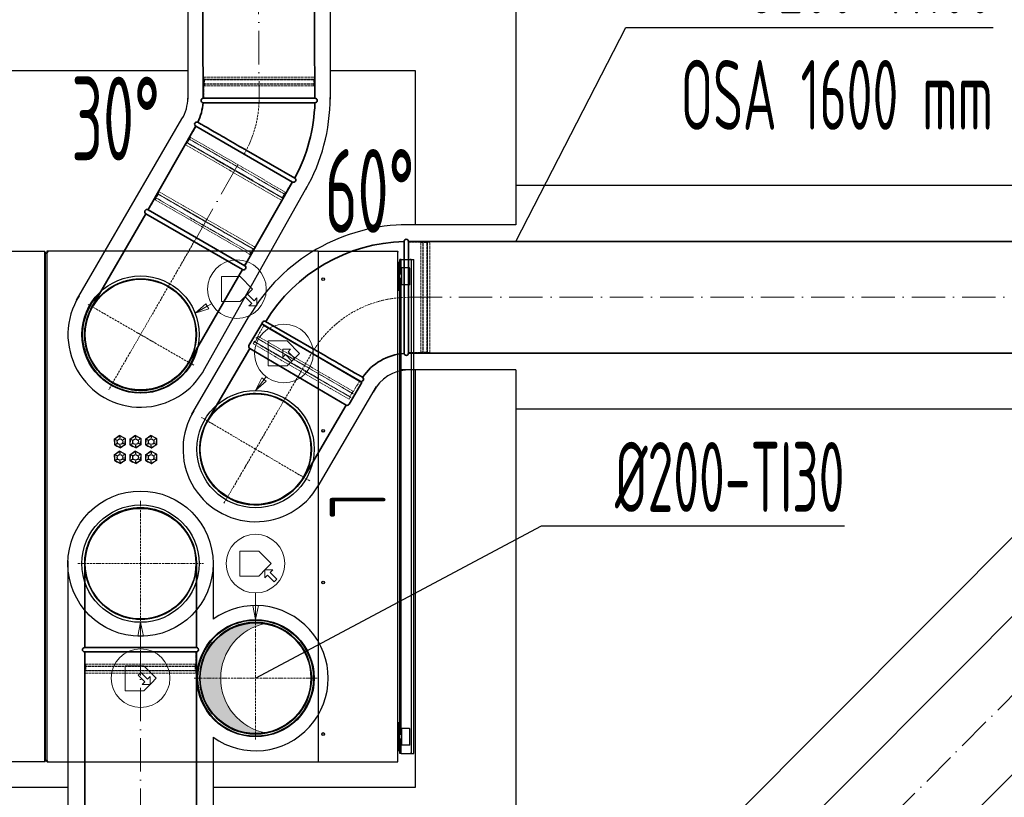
# Model space of a CAD drawing. Header units: millimetres. Extents: x -20688 to 44066, y -7315 to 67290.
# Tile 72 of 75: x 34349 to 36112, y 57495 to 58887. Entities that reach past the tile are written whole.
import ezdxf
from ezdxf.enums import TextEntityAlignment as Align

# ---------------------------------------------------------------- set-up
doc = ezdxf.new("R2010")
doc.units = ezdxf.units.MM
for name, pattern in [('ACAD_ISO02W100', [15, 12, -3]), ('ACAD_ISO10W100', [18, 12, -3, 0, -3]), ('phl_thick', [0])]:
    doc.linetypes.add(name, pattern=pattern)
for name, color, linetype, lineweight in [('VZT_01 SUP (PŘÍVOD) - OBRYS', 5, 'Continuous', 35), ('VZT_02 SUP (PŘÍVOD) - OSA', 5, 'ACAD_ISO10W100', 5), ('VZT_04 SUP (PŘÍVOD) - SKRYTÉ', 5, 'ACAD_ISO02W100', 5), ('VZT_05 ETA (ODVOD) - OBRYS', 6, 'Continuous', 35), ('VZT_06 ETA (ODVOD) - OSA', 6, 'ACAD_ISO10W100', 5), ('VZT_08 ETA (ODVOD) - SKRYTÉ', 6, 'ACAD_ISO02W100', 5), ('VZT_09 ODA (SÁNÍ) - OBRYS', 3, 'Continuous', 35), ('VZT_10 ODA (SÁNÍ) - OSA', 3, 'ACAD_ISO10W100', 5), ('VZT_13 EHA (VÝFUK) - OBRYS', 14, 'Continuous', 35), ('VZT_14 EHA (VÝFUK) - OSA', 14, 'ACAD_ISO10W100', 5), ('VZT_16 EHA (VÝFUK) - SKRYTÉ', 14, 'ACAD_ISO02W100', 5), ('VZT_21 ZAŘÍZENÍ - OBRYS', 1, 'Continuous', 30), ('VZT_22 ZAŘÍZENÍ - DETAIL', 8, 'Continuous', 5), ('VZT_50 POPIS - OBECNE', 7, 'Continuous', 13), ('VZT_60_KOTY - DIMENZE', 7, 'Continuous', 5)]:
    doc.layers.add(name, color=color, linetype=linetype, lineweight=lineweight)
for name, color, linetype, lineweight, plot in [('VZT_03 SUP (PŘÍVOD) - NETISK', 8, 'ACAD_ISO02W100', 5, False), ('VZT_07 ETA (ODVOD) - NETISK', 8, 'ACAD_ISO02W100', 5, False), ('VZT_15 EHA (VÝFUK) - NETISK', 8, 'ACAD_ISO02W100', 5, False)]:
    doc.layers.add(name, color=color, linetype=linetype, lineweight=lineweight, plot=plot)
doc.layers.add('VZT_IZOLACE - TEPELNÁ', color=6, linetype='IZOLACE TEPELNA')
doc.styles.add('EVORA_125', font='isocp.shx', dxfattribs={"width": 0.6, "height": 125})
doc.styles.add('ISOCP 2.5', font='isocp.shx', dxfattribs={"width": 0.6, "height": 2.5})
doc.styles.add('JS', font='isocp.shx', dxfattribs={"width": 0.6, "height": 125})
doc.styles.get("Standard").update_dxf_attribs({"font": 'arial.ttf'})
doc.linetypes.add('IZOLACE TEPELNA', pattern='A,12.7,-1.5,["T",Standard,S=2.54,R=0,X=0,Y=-1.27],-3', length=17.2)

msp = doc.modelspace()

# ---------------------------------------------------------------- hatches: boundary and pattern name
at = {"layer": 'VZT_09 ODA (SÁNÍ) - OBRYS', "lineweight": 5}
h = msp.add_hatch(color=256, dxfattribs=at)
h.dxf.hatch_style = 1
h.paths.add_polyline_path([(34671.5, 57708.2, -0.470601), (34790.3, 57806.4, 0.82717), (34790.3, 57610, -0.470601)])

# ---------------------------------------------------------------- linework, layer by layer
for p, q in [((35237.3, 58975.8), (35237.3, 58519.9)), ((34303.2, 58795.8), (34650.2, 58795.8)), ((34904.8, 58795.8), (35057.3, 58795.8)), ((35057.3, 58795.8), (35057.3, 58519.9)), ((35057.3, 58259.9), (35057.3, 57512.4)), ((35237.3, 58259.9), (35237.3, 57332.4)), ((34435.6, 57512.4), (33069.4, 57512.4)), ((35057.3, 57512.4), (34695.5, 57512.4))]:
    msp.add_line(p, q)
at = {"layer": 'VZT_01 SUP (PŘÍVOD) - OBRYS'}
for p, q in [((35037.3, 58389.8), (35037.3, 58489.9)), ((35045.3, 58489.9), (35045.3, 58289.9)), ((34958.7, 58239.9), (34785.5, 58339.9)), ((34876.2, 58296.8), (34789.5, 58346.8))]:
    msp.add_line(p, q, dxfattribs=at)
for points in [[(36438.7, 58489.9), (35045.3, 58489.9)], [(34761.1, 58298.2), (34685.3, 58168.8)], [(36438.7, 58289.9), (35045.3, 58289.9)], [(34933.7, 58197.1), (34857.8, 58067.7)]]:
    msp.add_lwpolyline(points, dxfattribs=at)
msp.add_lwpolyline([(34761.1, 58298.2), (34933.6, 58197.1, 0.414214), (34939.1, 58198.5), (34961.9, 58237.3), (34782.4, 58342.5), (34759.7, 58303.7, 0.414214)], format="xyb", close=True, dxfattribs=at)
for centre, radius, start, end in [((35045.3, 58189.9), 300, 91.5281, 148.4719), ((35041.3, 58489.9), 4, 0, 180), ((34787.5, 58343.4), 4, 60, 240), ((35045.3, 58189.9), 100, 94.5812, 145.4188), ((35041.3, 58289.9), 4, 184.5812, 0), ((34960.7, 58243.4), 4, 240, 55.4188), ((34771.5, 58118.2), 100, 149.635, 329.635)]:
    msp.add_arc(centre, radius, start, end, dxfattribs=at)
for points, knots in [([(35037.3, 58389.8), (35037.3, 58377.2), (35037.3, 58364.7), (35037.3, 58340.8), (35037.3, 58329.7), (35037.3, 58310.9), (35037.3, 58303.4), (35037.3, 58292.8), (35037.3, 58290), (35037.3, 58289.6), (35037.3, 58289.6), (35037.3, 58289.6)], [157.533456, 157.533456, 157.533456, 157.533456, 195.393508, 195.393508, 234.551342, 234.551342, 273.721472, 273.721472, 312.806301, 312.806301, 315.294186, 315.294186, 315.294186, 315.294186]), ([(34963, 58246.7), (34963, 58246.7), (34961.1, 58247.8), (34953.3, 58252.3), (34947.3, 58255.7), (34931.9, 58264.6), (34922.7, 58270), (34902.1, 58281.9), (34891, 58288.3), (34878.5, 58295.5), (34877.4, 58296.1), (34876.2, 58296.8)], [315.294186, 315.294186, 315.294186, 315.294186, 351.735982, 351.735982, 390.710875, 390.710875, 429.832624, 429.832624, 468.991563, 468.991563, 473.053633, 473.053633, 473.053633, 473.053633])]:
    msp.add_open_spline(points, degree=3, knots=knots, dxfattribs=at)
at = {"layer": 'VZT_02 SUP (PŘÍVOD) - OSA', "ltscale": 0.3}
msp.add_lwpolyline([(34872.1, 58289.9), (34872.1, 58289.9, -0.267949), (35045.3, 58389.9, -0.267949)], format="xyb", dxfattribs=at)
at = {"layer": 'VZT_02 SUP (PŘÍVOD) - OSA', "ltscale": 5}
msp.add_lwpolyline([(35045.3, 58389.9), (36438.7, 58389.9)], dxfattribs=at)
at = {"layer": 'VZT_02 SUP (PŘÍVOD) - OSA', "ltscale": 0.3}
for points in [[(34771.5, 58118.2), (34872.6, 58290.8)], [(34771.5, 58118.2), (34674.5, 58175.1)], [(34714.7, 58021.2), (34771.5, 58118.2)], [(34868.6, 58061.3), (34771.5, 58118.2)]]:
    msp.add_lwpolyline(points, dxfattribs=at)
at = {"layer": 'VZT_03 SUP (PŘÍVOD) - NETISK', "ltscale": 0.4}
for p, q in [((35067.3, 58488.9), (35045.3, 58488.9)), ((35067.3, 58290.9), (35067.3, 58488.9)), ((35070.8, 58487.9), (35067.3, 58487.9)), ((35070.8, 58289.9), (35070.8, 58489.9)), ((35071.3, 58489.9), (35070.8, 58489.9)), ((35071.3, 58289.9), (35071.3, 58489.9)), ((35078.3, 58487.9), (35071.3, 58487.9)), ((35078.3, 58289.9), (35078.3, 58489.9)), ((35078.8, 58489.9), (35078.3, 58489.9)), ((35078.8, 58289.9), (35078.8, 58489.9)), ((35079.3, 58487.9), (35078.8, 58487.9)), ((35079.3, 58290.9), (35079.3, 58488.9)), ((35083.3, 58488.9), (35079.3, 58488.9)), ((35083.3, 58290.9), (35083.3, 58488.9)), ((34786.4, 58339.4), (34775.4, 58320.4)), ((34769.4, 58310), (34767.4, 58306.5)), ((34938.9, 58207.5), (34767.4, 58306.5)), ((34769, 58311.3), (34768.8, 58310.9)), ((34942, 58210.9), (34768.8, 58310.9)), ((34942.2, 58211.3), (34769, 58311.3)), ((34940.9, 58211), (34769.4, 58310)), ((34770.5, 58309.9), (34770.3, 58309.5)), ((34774.3, 58316.4), (34770.8, 58310.3)), ((34772.8, 58317.8), (34772.5, 58317.4)), ((34945.7, 58217.4), (34772.5, 58317.4)), ((34946, 58217.8), (34772.8, 58317.8)), ((34776.3, 58319.9), (34774.5, 58316.8)), ((34946.9, 58221.4), (34775.4, 58320.4)), ((35067.3, 58290.9), (35045.3, 58290.9)), ((35070.8, 58291.9), (35067.3, 58291.9)), ((35071.3, 58289.9), (35070.8, 58289.9)), ((35078.3, 58291.9), (35071.3, 58291.9)), ((35078.8, 58289.9), (35078.3, 58289.9)), ((35079.3, 58291.9), (35078.8, 58291.9)), ((35083.3, 58290.9), (35079.3, 58290.9)), ((34957.9, 58240.4), (34946.9, 58221.4)), ((34944, 58218.4), (34940.5, 58212.3)), ((34946, 58221.9), (34944.3, 58218.8)), ((34946, 58217.8), (34945.7, 58217.4)), ((34940.9, 58211), (34938.9, 58207.5)), ((34940.3, 58211.9), (34940, 58211.5)), ((34942.2, 58211.3), (34942, 58210.9))]:
    msp.add_line(p, q, dxfattribs=at)
at = {"layer": 'VZT_04 SUP (PŘÍVOD) - SKRYTÉ', "ltscale": 2}
msp.add_arc((34771.5, 58118.2), 100, 329.635, 149.635, dxfattribs=at)
at = {"layer": 'VZT_05 ETA (ODVOD) - OBRYS'}
for p, q in [((34565.5, 57763.2), (34665.5, 57763.2)), ((34465.5, 57755.2), (34665.5, 57755.2))]:
    msp.add_line(p, q, dxfattribs=at)
for points in [[(36509.9, 58203.4), (35329.8, 57020)], [(36651.6, 58062.2), (35471.4, 56878.8)], [(34465.5, 57763.2), (34465.5, 57913.2)], [(34665.5, 57763.2), (34665.5, 57913.2)], [(34465.5, 57755.2), (34465.5, 57090.4)], [(34665.5, 57755.2), (34665.5, 57090.4)]]:
    msp.add_lwpolyline(points, dxfattribs=at)
for centre, radius, start, end in [((34565.5, 57913.2), 100, 0.0003, 180.0003), ((34465.5, 57759.2), 4, 94.5815, 270.0003), ((34665.5, 57759.2), 4, 270.0003, 90.0003)]:
    msp.add_arc(centre, radius, start, end, dxfattribs=at)
msp.add_open_spline([(34465.2, 57763.2), (34465.2, 57763.2), (34467.4, 57763.2), (34476.4, 57763.2), (34483.3, 57763.2), (34501.1, 57763.2), (34511.8, 57763.2), (34535.5, 57763.2), (34548.4, 57763.2), (34562.8, 57763.2), (34564.1, 57763.2), (34565.5, 57763.2)], degree=3, knots=[315.294186, 315.294186, 315.294186, 315.294186, 351.735982, 351.735982, 390.710875, 390.710875, 429.832624, 429.832624, 468.991563, 468.991563, 473.053633, 473.053633, 473.053633, 473.053633], dxfattribs=at)
at = {"layer": 'VZT_06 ETA (ODVOD) - OSA', "ltscale": 5}
for points in [[(35400.6, 56949.4), (36580.8, 58132.8)], [(34565.5, 57090.4), (34565.5, 57755.2)]]:
    msp.add_lwpolyline(points, dxfattribs=at)
at = {"layer": 'VZT_06 ETA (ODVOD) - OSA', "ltscale": 0.3}
for points in [[(34565.5, 58025.7), (34565.5, 57913.2)], [(34453, 57913.2), (34565.5, 57913.2)], [(34565.5, 57913.2), (34565.5, 57713.2)], [(34565.5, 57913.2), (34678, 57913.2)]]:
    msp.add_lwpolyline(points, dxfattribs=at)
at = {"layer": 'VZT_07 ETA (ODVOD) - NETISK', "ltscale": 0.4}
for p, q in [((34466.5, 57755.2), (34466.5, 57733.2)), ((34664.5, 57755.2), (34664.5, 57733.2)), ((34465.5, 57729.7), (34665.5, 57729.7)), ((34465.5, 57729.7), (34465.5, 57729.2)), ((34465.5, 57729.2), (34665.5, 57729.2)), ((34465.5, 57722.2), (34665.5, 57722.2)), ((34465.5, 57722.2), (34465.5, 57721.7)), ((34465.5, 57721.7), (34665.5, 57721.7)), ((34466.5, 57733.2), (34664.5, 57733.2)), ((34467.5, 57733.2), (34467.5, 57729.7)), ((34467.5, 57729.2), (34467.5, 57722.2)), ((34467.5, 57721.7), (34467.5, 57721.2)), ((34663.5, 57733.2), (34663.5, 57729.7)), ((34663.5, 57729.2), (34663.5, 57722.2)), ((34663.5, 57721.7), (34663.5, 57721.2)), ((34665.5, 57729.7), (34665.5, 57729.2)), ((34665.5, 57722.2), (34665.5, 57721.7)), ((34466.5, 57721.2), (34664.5, 57721.2)), ((34466.5, 57721.2), (34466.5, 57717.2)), ((34466.5, 57717.2), (34664.5, 57717.2)), ((34664.5, 57721.2), (34664.5, 57717.2))]:
    msp.add_line(p, q, dxfattribs=at)
at = {"layer": 'VZT_08 ETA (ODVOD) - SKRYTÉ', "ltscale": 2}
msp.add_arc((34565.5, 57913.2), 100, 180.0003, 0.0003, dxfattribs=at)
at = {"layer": 'VZT_09 ODA (SÁNÍ) - OBRYS'}
for radius in [104, 100]:
    msp.add_circle((34771.5, 57708.2), radius, dxfattribs=at)
at = {"layer": 'VZT_09 ODA (SÁNÍ) - OBRYS', "lineweight": 5}
msp.add_arc((34809, 57708.2), 100, 100.8069, 259.1931, dxfattribs=at)
at = {"layer": 'VZT_10 ODA (SÁNÍ) - OSA', "ltscale": 0.3}
for p in [(34771.5, 57818.2), (34661.5, 57708.2), (34771.5, 57598.2), (34881.5, 57708.2)]:
    msp.add_line(p, (34771.5, 57708.2), dxfattribs=at)
at = {"layer": 'VZT_13 EHA (VÝFUK) - OBRYS'}
for p, q in [((34877.8, 58746.2), (34677.8, 58746.2)), ((34777.7, 58738.2), (34877.8, 58738.2)), ((34664.4, 58696.2), (34837.6, 58596.2)), ((34754.9, 58653.2), (34841.6, 58603.2)), ((34574.9, 58539.5), (34479, 58373.4)), ((34574.9, 58539.5), (34748.1, 58439.5)), ((34665.5, 58496.4), (34578.9, 58546.4)), ((34752.1, 58446.4), (34665.5, 58496.4)), ((34652.2, 58273.4), (34748.1, 58439.5))]:
    msp.add_line(p, q, dxfattribs=at)
for points in [[(34677.8, 58745.7), (34672.4, 59767)], [(34877.8, 58746.8), (34872.4, 59768.1)], [(34664.1, 58695.8), (34578.7, 58546)], [(34837.9, 58596.7), (34752.4, 58446.9)]]:
    msp.add_lwpolyline(points, dxfattribs=at)
for centre, radius, start, end in [((34677.8, 58742.2), 4, 90, 265.4188), ((34877.8, 58742.2), 4, 270, 90), ((34577.8, 58746.2), 100, 334.5812, 355.4188), ((34577.8, 58746.2), 300, 331.5281, 358.4719), ((34666.4, 58699.7), 4, 64.5812, 240), ((34839.6, 58599.7), 4, 240, 60), ((34576.9, 58543), 4, 60, 240), ((34750.1, 58443), 4, 240, 60), ((34565.5, 58323.2), 104, 134.0576, 240), ((34565.5, 58323.2), 104, 240, 345.9424)]:
    msp.add_arc(centre, radius, start, end, dxfattribs=at)
for points, knots in [([(34777.7, 58738.2), (34765.1, 58738.2), (34752.6, 58738.2), (34728.7, 58738.2), (34717.6, 58738.2), (34698.8, 58738.2), (34691.2, 58738.2), (34680.7, 58738.3), (34677.8, 58738.3), (34677.5, 58738.3), (34677.5, 58738.3), (34677.5, 58738.3)], [157.533456, 157.533456, 157.533456, 157.533456, 195.393508, 195.393508, 234.551342, 234.551342, 273.721472, 273.721472, 312.806301, 312.806301, 315.294186, 315.294186, 315.294186, 315.294186]), ([(34668.1, 58703.3), (34668.1, 58703.3), (34670, 58702.2), (34677.8, 58697.7), (34683.8, 58694.3), (34699.2, 58685.4), (34708.5, 58680), (34729, 58668.2), (34740.1, 58661.8), (34752.6, 58654.6), (34753.7, 58653.9), (34754.9, 58653.2)], [315.294186, 315.294186, 315.294186, 315.294186, 351.735982, 351.735982, 390.710875, 390.710875, 429.832624, 429.832624, 468.991563, 468.991563, 473.053633, 473.053633, 473.053633, 473.053633]), ([(34479, 58373.3), (34478.2, 58372), (34477.5, 58370.6), (34476, 58367.8), (34475.3, 58366.3), (34473.9, 58363.3), (34473.3, 58361.8), (34472, 58358.7), (34471.5, 58357.1), (34470.4, 58353.9), (34469.9, 58352.3), (34469, 58349.1), (34468.5, 58347.4), (34467.8, 58344.2), (34467.5, 58342.6), (34466.9, 58339.5), (34466.7, 58337.9), (34466.3, 58334.8), (34466.1, 58333.3), (34465.8, 58330.1), (34465.7, 58328.5), (34465.6, 58325.2), (34465.6, 58323.5), (34465.6, 58320.1), (34465.7, 58318.5), (34465.9, 58315.1), (34466.1, 58313.4), (34466.5, 58310.1), (34466.7, 58308.4), (34467.2, 58305.2), (34467.5, 58303.6), (34468.2, 58300.5), (34468.6, 58298.9), (34469.4, 58295.9), (34469.8, 58294.4), (34470.8, 58291.4), (34471.4, 58289.8), (34472.5, 58286.7), (34473.1, 58285.2), (34474.5, 58282.1), (34475.2, 58280.6), (34476.7, 58277.6), (34477.4, 58276.1), (34479.1, 58273.2), (34479.9, 58271.7), (34481.7, 58268.9), (34482.6, 58267.6), (34484.4, 58264.9), (34485.3, 58263.7), (34487.2, 58261.2), (34488.2, 58260), (34490.3, 58257.5), (34491.3, 58256.3), (34493.6, 58253.9), (34494.8, 58252.7), (34497.2, 58250.4), (34498.4, 58249.2), (34500.9, 58247), (34502.2, 58245.9), (34504.8, 58243.9), (34506.2, 58242.9), (34508.9, 58240.9), (34510.2, 58240), (34512.9, 58238.3), (34514.3, 58237.5), (34515.6, 58236.7), (34516.9, 58235.9), (34518.3, 58235.2), (34521.2, 58233.7), (34522.6, 58233), (34525.6, 58231.6), (34527.2, 58231), (34530.3, 58229.7), (34531.9, 58229.2), (34535, 58228.1), (34536.6, 58227.6), (34539.9, 58226.7), (34541.5, 58226.3), (34544.7, 58225.5), (34546.3, 58225.2), (34549.4, 58224.6), (34551, 58224.4), (34554.1, 58224), (34555.6, 58223.8), (34558.8, 58223.5), (34560.5, 58223.4), (34563.8, 58223.3), (34565.4, 58223.3), (34568.8, 58223.4), (34570.4, 58223.4), (34573.8, 58223.6), (34575.5, 58223.8), (34578.8, 58224.2), (34580.5, 58224.4), (34583.7, 58225), (34585.3, 58225.3), (34588.4, 58226), (34590, 58226.3), (34593, 58227.1), (34594.5, 58227.6), (34597.5, 58228.5), (34599.1, 58229.1), (34602.2, 58230.2), (34603.7, 58230.9), (34606.8, 58232.2), (34608.3, 58232.9), (34611.3, 58234.4), (34612.8, 58235.2), (34615.7, 58236.8), (34617.2, 58237.6), (34620, 58239.4), (34621.3, 58240.3), (34624, 58242.1), (34625.2, 58243.1), (34627.7, 58244.9), (34628.9, 58245.9), (34631.4, 58248), (34632.6, 58249.1), (34635, 58251.3), (34636.2, 58252.5), (34638.5, 58254.9), (34639.7, 58256.1), (34641.9, 58258.7), (34643, 58260), (34645.1, 58262.6), (34646.1, 58263.9), (34648, 58266.6), (34648.9, 58268), (34650.6, 58270.6), (34651.4, 58272), (34652.2, 58273.3)], [-148.058014, -148.058014, -148.058014, -148.058014, -143.505913, -143.505913, -138.87378, -138.87378, -134.241647, -134.241647, -129.609514, -129.609514, -124.977381, -124.977381, -120.345248, -120.345248, -115.713115, -115.713115, -111.080982, -111.080982, -106.451331, -106.451331, -101.82168, -101.82168, -97.192029, -97.192029, -92.562378, -92.562378, -87.932727, -87.932727, -83.303076, -83.303076, -78.673425, -78.673425, -74.043774, -74.043774, -69.415617, -69.415617, -64.787461, -64.787461, -60.159305, -60.159305, -55.531148, -55.531148, -50.902992, -50.902992, -46.274836, -46.274836, -41.646679, -41.646679, -37.018523, -37.018523, -32.391208, -32.391208, -27.763892, -27.763892, -23.136577, -23.136577, -18.509262, -18.509262, -13.881946, -13.881946, -9.254631, -9.254631, -4.627315, -4.627315, 0, 0, 0, 4.627315, 4.627315, 9.254631, 9.254631, 13.881946, 13.881946, 18.509262, 18.509262, 23.136577, 23.136577, 27.763892, 27.763892, 32.391208, 32.391208, 37.018523, 37.018523, 41.646679, 41.646679, 46.274836, 46.274836, 50.902992, 50.902992, 55.531148, 55.531148, 60.159305, 60.159305, 64.787461, 64.787461, 69.415617, 69.415617, 74.043774, 74.043774, 78.673425, 78.673425, 83.303076, 83.303076, 87.932727, 87.932727, 92.562378, 92.562378, 97.192029, 97.192029, 101.82168, 101.82168, 106.451331, 106.451331, 111.080982, 111.080982, 115.713115, 115.713115, 120.345248, 120.345248, 124.977381, 124.977381, 129.609514, 129.609514, 134.241647, 134.241647, 138.87378, 138.87378, 143.505913, 143.505913, 148.058014, 148.058014, 148.058014, 148.058014])]:
    msp.add_open_spline(points, degree=3, knots=knots, dxfattribs=at)
for points in [[(34479, 58373.4), (34479, 58373.3), (34479, 58373.3), (34479, 58373.3)], [(34652.2, 58273.3), (34652.2, 58273.3), (34652.2, 58273.3), (34652.2, 58273.4)]]:
    msp.add_open_spline(points, degree=3, dxfattribs=at)
at = {"layer": 'VZT_14 EHA (VÝFUK) - OSA', "ltscale": 5}
for points in [[(34772.4, 59767.6), (34777.8, 58746.2)], [(34665.5, 58496.4), (34751, 58646.2)]]:
    msp.add_lwpolyline(points, dxfattribs=at)
at = {"layer": 'VZT_14 EHA (VÝFUK) - OSA', "ltscale": 0.3}
msp.add_lwpolyline([(34751, 58646.2), (34751, 58646.2, 0.131652), (34777.8, 58746.2, 0.131652)], format="xyb", dxfattribs=at)
for points in [[(34665.5, 58496.4), (34508.5, 58224.5)], [(34660.8, 58268.2), (34470.3, 58378.2)]]:
    msp.add_lwpolyline(points, dxfattribs=at)
at = {"layer": 'VZT_15 EHA (VÝFUK) - NETISK', "ltscale": 0.4}
for p, q in [((34677.8, 58779.7), (34877.8, 58779.7)), ((34677.8, 58779.7), (34677.8, 58779.2)), ((34677.8, 58779.2), (34877.8, 58779.2)), ((34678.8, 58784.2), (34876.8, 58784.2)), ((34678.8, 58784.2), (34678.8, 58780.2)), ((34678.8, 58780.2), (34876.8, 58780.2)), ((34679.8, 58780.2), (34679.8, 58779.7)), ((34679.8, 58779.2), (34679.8, 58772.2)), ((34875.8, 58780.2), (34875.8, 58779.7)), ((34875.8, 58779.2), (34875.8, 58772.2)), ((34876.8, 58784.2), (34876.8, 58780.2)), ((34877.8, 58779.7), (34877.8, 58779.2)), ((34677.8, 58772.2), (34877.8, 58772.2)), ((34677.8, 58772.2), (34677.8, 58771.7)), ((34677.8, 58771.7), (34877.8, 58771.7)), ((34678.8, 58768.2), (34876.8, 58768.2)), ((34678.8, 58768.2), (34678.8, 58746.2)), ((34679.8, 58771.7), (34679.8, 58768.2)), ((34875.8, 58771.7), (34875.8, 58768.2)), ((34876.8, 58768.2), (34876.8, 58746.2)), ((34877.8, 58772.2), (34877.8, 58771.7)), ((34665.2, 58695.7), (34654.2, 58676.7)), ((34651.6, 58674.2), (34651.4, 58673.7)), ((34651.4, 58673.7), (34824.6, 58573.7)), ((34651.6, 58674.2), (34824.8, 58574.2)), ((34655.1, 58676.2), (34653.4, 58673.2)), ((34654.2, 58676.7), (34825.7, 58577.7)), ((34648.2, 58666.3), (34646.2, 58662.8)), ((34646.2, 58662.8), (34817.7, 58563.8)), ((34647.9, 58667.7), (34647.6, 58667.2)), ((34647.6, 58667.2), (34820.8, 58567.2)), ((34647.9, 58667.7), (34821.1, 58567.7)), ((34648.2, 58666.3), (34819.7, 58567.3)), ((34649.4, 58666.2), (34649.1, 58665.8)), ((34653.1, 58672.7), (34649.6, 58666.7)), ((34836.7, 58596.7), (34825.7, 58577.7)), ((34591.9, 58568.9), (34591.7, 58568.5)), ((34591.7, 58568.5), (34678.3, 58518.5)), ((34591.9, 58568.9), (34678.5, 58518.9)), ((34597.2, 58574), (34593.7, 58567.9)), ((34595.7, 58575.4), (34595.4, 58575)), ((34595.4, 58575), (34682, 58525)), ((34595.7, 58575.4), (34682.3, 58525.4)), ((34598.8, 58578.8), (34596.8, 58575.4)), ((34596.8, 58575.4), (34682.5, 58525.9)), ((34597.7, 58574.9), (34597.4, 58574.4)), ((34598.8, 58578.8), (34684.5, 58529.3)), ((34819.1, 58568.2), (34818.9, 58567.8)), ((34822.9, 58574.7), (34819.4, 58568.7)), ((34821.1, 58567.7), (34820.8, 58567.2)), ((34824.9, 58578.2), (34823.1, 58575.2)), ((34824.8, 58574.2), (34824.6, 58573.7)), ((34590.8, 58565), (34579.8, 58545.9)), ((34590.8, 58565), (34676.5, 58515.5)), ((34593.4, 58567.5), (34591.7, 58564.5)), ((34819.7, 58567.3), (34817.7, 58563.8)), ((34676.5, 58515.5), (34762.3, 58466)), ((34678.3, 58518.5), (34764.9, 58468.5)), ((34678.5, 58518.9), (34765.1, 58468.9)), ((34682, 58525), (34768.6, 58475)), ((34682.3, 58525.4), (34768.9, 58475.4)), ((34682.5, 58525.9), (34768.3, 58476.4)), ((34684.5, 58529.3), (34770.3, 58479.8)), ((34770.3, 58479.8), (34768.3, 58476.4)), ((34762.3, 58466), (34751.3, 58446.9)), ((34763.2, 58469.5), (34761.4, 58466.5)), ((34766.9, 58476), (34763.4, 58469.9)), ((34765.1, 58468.9), (34764.9, 58468.5)), ((34767.4, 58476.9), (34767.2, 58476.4)), ((34768.9, 58475.4), (34768.6, 58475))]:
    msp.add_line(p, q, dxfattribs=at)
at = {"layer": 'VZT_16 EHA (VÝFUK) - SKRYTÉ', "ltscale": 0.1}
msp.add_open_spline([(34478.9, 58373.2), (34479.7, 58374.5), (34480.5, 58375.8), (34482.2, 58378.5), (34483.1, 58379.8), (34485, 58382.5), (34486, 58383.8), (34488.1, 58386.5), (34489.2, 58387.8), (34491.4, 58390.3), (34492.5, 58391.5), (34494.9, 58393.9), (34496.1, 58395.1), (34498.5, 58397.4), (34499.7, 58398.4), (34502.1, 58400.5), (34503.4, 58401.5), (34505.8, 58403.4), (34507.1, 58404.3), (34509.7, 58406.1), (34511.1, 58407), (34513.9, 58408.8), (34515.3, 58409.6), (34518.3, 58411.3), (34519.7, 58412.1), (34522.8, 58413.5), (34524.3, 58414.3), (34527.4, 58415.6), (34528.9, 58416.2), (34532, 58417.4), (34533.5, 58417.9), (34536.6, 58418.9), (34538.1, 58419.3), (34541.1, 58420.1), (34542.6, 58420.5), (34545.8, 58421.2), (34547.4, 58421.5), (34550.6, 58422), (34552.3, 58422.3), (34555.6, 58422.6), (34557.3, 58422.8), (34560.6, 58423), (34562.3, 58423.1), (34565.7, 58423.1), (34567.3, 58423.1), (34570.6, 58423), (34572.2, 58422.9), (34575.4, 58422.6), (34577, 58422.5), (34580.1, 58422.1), (34581.6, 58421.8), (34584.8, 58421.3), (34586.4, 58420.9), (34589.6, 58420.2), (34591.2, 58419.8), (34594.4, 58418.9), (34596, 58418.4), (34599.2, 58417.3), (34600.8, 58416.7), (34603.9, 58415.5), (34605.4, 58414.8), (34608.4, 58413.4), (34609.9, 58412.7), (34612.8, 58411.3), (34614.1, 58410.5), (34615.5, 58409.7), (34616.8, 58409), (34618.2, 58408.1), (34620.9, 58406.4), (34622.2, 58405.5), (34624.9, 58403.6), (34626.2, 58402.6), (34628.9, 58400.5), (34630.2, 58399.4), (34632.7, 58397.2), (34633.9, 58396.1), (34636.3, 58393.7), (34637.5, 58392.5), (34639.7, 58390.1), (34640.8, 58388.9), (34642.9, 58386.5), (34643.9, 58385.2), (34645.8, 58382.8), (34646.7, 58381.5), (34648.5, 58378.9), (34649.4, 58377.5), (34651.2, 58374.7), (34652, 58373.3), (34653.6, 58370.4), (34654.4, 58368.9), (34655.9, 58365.8), (34656.6, 58364.3), (34657.9, 58361.2), (34658.6, 58359.7), (34659.7, 58356.6), (34660.2, 58355.1), (34661.2, 58352), (34661.7, 58350.5), (34662.5, 58347.5), (34662.8, 58346), (34663.5, 58342.8), (34663.8, 58341.2), (34664.4, 58338), (34664.6, 58336.3), (34665, 58333), (34665.1, 58331.3), (34665.4, 58328), (34665.4, 58326.3), (34665.5, 58323), (34665.5, 58321.3), (34665.4, 58318), (34665.3, 58316.4), (34665, 58313.2), (34664.8, 58311.6), (34664.4, 58308.5), (34664.2, 58307), (34663.6, 58303.8), (34663.3, 58302.2), (34662.5, 58299), (34662.1, 58297.4), (34661.2, 58294.2), (34660.7, 58292.5), (34659.6, 58289.4), (34659, 58287.8), (34657.8, 58284.7), (34657.1, 58283.1), (34655.8, 58280.1), (34655.1, 58278.7), (34653.6, 58275.8), (34652.9, 58274.5), (34652.1, 58273.2)], degree=3, knots=[-148.058014, -148.058014, -148.058014, -148.058014, -143.505913, -143.505913, -138.87378, -138.87378, -134.241647, -134.241647, -129.609514, -129.609514, -124.977381, -124.977381, -120.345248, -120.345248, -115.713115, -115.713115, -111.080982, -111.080982, -106.451331, -106.451331, -101.82168, -101.82168, -97.192029, -97.192029, -92.562378, -92.562378, -87.932727, -87.932727, -83.303076, -83.303076, -78.673425, -78.673425, -74.043774, -74.043774, -69.415617, -69.415617, -64.787461, -64.787461, -60.159305, -60.159305, -55.531148, -55.531148, -50.902992, -50.902992, -46.274836, -46.274836, -41.646679, -41.646679, -37.018523, -37.018523, -32.391208, -32.391208, -27.763892, -27.763892, -23.136577, -23.136577, -18.509262, -18.509262, -13.881946, -13.881946, -9.254631, -9.254631, -4.627315, -4.627315, 0, 0, 0, 4.627315, 4.627315, 9.254631, 9.254631, 13.881946, 13.881946, 18.509262, 18.509262, 23.136577, 23.136577, 27.763892, 27.763892, 32.391208, 32.391208, 37.018523, 37.018523, 41.646679, 41.646679, 46.274836, 46.274836, 50.902992, 50.902992, 55.531148, 55.531148, 60.159305, 60.159305, 64.787461, 64.787461, 69.415617, 69.415617, 74.043774, 74.043774, 78.673425, 78.673425, 83.303076, 83.303076, 87.932727, 87.932727, 92.562378, 92.562378, 97.192029, 97.192029, 101.82168, 101.82168, 106.451331, 106.451331, 111.080982, 111.080982, 115.713115, 115.713115, 120.345248, 120.345248, 124.977381, 124.977381, 129.609514, 129.609514, 134.241647, 134.241647, 138.87378, 138.87378, 143.505913, 143.505913, 148.058014, 148.058014, 148.058014, 148.058014], dxfattribs=at)
at = {"layer": 'VZT_21 ZAŘÍZENÍ - OBRYS'}
for p, q in [((34393.9, 57558.2), (34393.9, 58472.4)), ((34393.9, 58470.9), (34394, 58470.9)), ((34395.5, 57560.6), (34395.5, 58469.4)), ((34395.5, 58469.2), (34397.6, 58469.2)), ((34398.5, 58472.4), (34397.6, 58472.4)), ((34397.6, 58472.4), (34397.6, 57558.2)), ((34398.6, 58472.4), (34398.6, 58471.9)), ((34883.3, 58472.4), (34398.6, 58472.4)), ((34883.3, 58472.4), (34883.3, 58470.7)), ((34883.3, 58470.7), (34883.5, 58470.7)), ((34883.5, 58472.4), (34883.5, 57558.2)), ((34883.5, 58472.4), (35024.8, 58472.4)), ((35026.5, 57559.9), (35026.5, 58470.7)), ((35028.5, 58452.4), (35026.5, 58452.4)), ((35028.5, 58402.4), (35028.5, 58452.4)), ((35030, 58434.9), (35030, 58457.4)), ((35032, 58457.4), (35030, 58457.4)), ((35032, 58432.4), (35032, 58457.4)), ((35032, 58457.4), (35032.8, 58457.4)), ((35032.8, 58457.4), (35055, 58457.4)), ((35047.2, 58457.4), (35048, 58457.4)), ((35050, 58457.4), (35048, 58457.4)), ((35050.5, 57573.2), (35050.5, 58457.4)), ((35055, 57573.2), (35055, 58457.4)), ((35028.5, 58434.9), (35030, 58434.9)), ((35030, 58419.9), (35030, 58434.9)), ((35032, 58432.4), (35030, 58432.4)), ((35032.5, 58431.4), (35030, 58431.4)), ((35032, 58432.4), (35032, 58431.4)), ((35032.5, 58441.9), (35032.5, 58412.9)), ((35047, 58442.4), (35033, 58442.4)), ((35047.5, 58412.9), (35047.5, 58441.9)), ((35028.5, 58419.9), (35030, 58419.9)), ((35032.5, 58423.4), (35030, 58423.4)), ((35030, 58422.4), (35032, 58422.4)), ((35030, 57610.7), (35030, 58419.9)), ((35032, 58423.4), (35032, 58422.4)), ((35032, 57608.2), (35032, 58422.4)), ((35047, 58412.4), (35033, 58412.4)), ((35028.5, 58402.4), (35026.5, 58402.4)), ((34519, 58136.7), (34528.4, 58142.4)), ((34519, 58136.7), (34523.1, 58134.5)), ((34519.2, 58125.8), (34519, 58136.7)), ((34519, 58136.7), (34519, 58136.7)), ((34519, 58136.7), (34519.1, 58131.2)), ((34519.2, 58125.8), (34523.2, 58128.1)), ((34528.4, 58142.4), (34523.7, 58139.6)), ((34528.4, 58142.4), (34528.5, 58137.8)), ((34528.4, 58142.4), (34538, 58137.1)), ((34528.4, 58142.4), (34528.4, 58142.4)), ((34538, 58137.1), (34533.2, 58139.7)), ((34538, 58137.1), (34534.1, 58134.7)), ((34538.2, 58126.1), (34534.2, 58128.3)), ((34538, 58137.1), (34538.2, 58126.1)), ((34538, 58137.1), (34538, 58137.1)), ((34538.2, 58126.1), (34538.1, 58131.6)), ((34547, 58136.7), (34556.4, 58142.4)), ((34547, 58136.7), (34551.1, 58134.5)), ((34547.2, 58125.8), (34547, 58136.7)), ((34547, 58136.7), (34547, 58136.7)), ((34547, 58136.7), (34547.1, 58131.2)), ((34547.2, 58125.8), (34551.2, 58128.1)), ((34556.4, 58142.4), (34551.7, 58139.6)), ((34556.4, 58142.4), (34556.5, 58137.8)), ((34556.4, 58142.4), (34566, 58137.1)), ((34556.4, 58142.4), (34556.4, 58142.4)), ((34566, 58137.1), (34561.2, 58139.7)), ((34566, 58137.1), (34562.1, 58134.7)), ((34566.2, 58126.1), (34562.2, 58128.3)), ((34566, 58137.1), (34566.2, 58126.1)), ((34566, 58137.1), (34566, 58137.1)), ((34566.2, 58126.1), (34566.1, 58131.6)), ((34575, 58136.7), (34584.4, 58142.4)), ((34575, 58136.7), (34579.1, 58134.5)), ((34575.2, 58125.8), (34575, 58136.7)), ((34575, 58136.7), (34575, 58136.7)), ((34575, 58136.7), (34575.1, 58131.2)), ((34575.2, 58125.8), (34579.2, 58128.1)), ((34584.4, 58142.4), (34579.7, 58139.6)), ((34584.4, 58142.4), (34584.5, 58137.8)), ((34584.4, 58142.4), (34594, 58137.1)), ((34584.4, 58142.4), (34584.4, 58142.4)), ((34594, 58137.1), (34589.2, 58139.7)), ((34594, 58137.1), (34590.1, 58134.7)), ((34594.2, 58126.1), (34590.2, 58128.3)), ((34594, 58137.1), (34594.2, 58126.1)), ((34594, 58137.1), (34594, 58137.1)), ((34594.2, 58126.1), (34594.1, 58131.6)), ((34519, 58108.7), (34528.4, 58114.4)), ((34528.8, 58120.5), (34519.2, 58125.8)), ((34519.2, 58125.8), (34519.2, 58125.7)), ((34519.2, 58125.7), (34524, 58123.1)), ((34528.4, 58114.4), (34523.7, 58111.6)), ((34528.4, 58114.4), (34528.5, 58109.8)), ((34528.4, 58114.4), (34538, 58109.1)), ((34528.4, 58114.4), (34528.4, 58114.4)), ((34538.2, 58126.1), (34528.8, 58120.5)), ((34528.8, 58120.5), (34528.8, 58125.1)), ((34528.8, 58120.5), (34528.9, 58120.5)), ((34528.9, 58120.5), (34533.5, 58123.3)), ((34538, 58109.1), (34533.2, 58111.7)), ((34538.2, 58126.1), (34538.2, 58126.1)), ((34547, 58108.7), (34556.4, 58114.4)), ((34556.8, 58120.5), (34547.2, 58125.8)), ((34547.2, 58125.8), (34547.2, 58125.7)), ((34547.2, 58125.7), (34552, 58123.1)), ((34556.4, 58114.4), (34551.7, 58111.6)), ((34556.4, 58114.4), (34556.5, 58109.8)), ((34556.4, 58114.4), (34566, 58109.1)), ((34556.4, 58114.4), (34556.4, 58114.4)), ((34566.2, 58126.1), (34556.8, 58120.5)), ((34556.8, 58120.5), (34556.8, 58125.1)), ((34556.8, 58120.5), (34556.9, 58120.5)), ((34556.9, 58120.5), (34561.5, 58123.3)), ((34566, 58109.1), (34561.2, 58111.7)), ((34566.2, 58126.1), (34566.2, 58126.1)), ((34575, 58108.7), (34584.4, 58114.4)), ((34584.8, 58120.5), (34575.2, 58125.8)), ((34575.2, 58125.8), (34575.2, 58125.7)), ((34575.2, 58125.7), (34580, 58123.1)), ((34584.4, 58114.4), (34579.7, 58111.6)), ((34584.4, 58114.4), (34584.5, 58109.8)), ((34584.4, 58114.4), (34594, 58109.1)), ((34584.4, 58114.4), (34584.4, 58114.4)), ((34594.2, 58126.1), (34584.8, 58120.5)), ((34584.8, 58120.5), (34584.8, 58125.1)), ((34584.8, 58120.5), (34584.9, 58120.5)), ((34584.9, 58120.5), (34589.5, 58123.3)), ((34594, 58109.1), (34589.2, 58111.7)), ((34594.2, 58126.1), (34594.2, 58126.1)), ((34519, 58108.7), (34523.1, 58106.5)), ((34519.2, 58097.8), (34519, 58108.7)), ((34519, 58108.7), (34519, 58108.7)), ((34519, 58108.7), (34519.1, 58103.2)), ((34519.2, 58097.8), (34523.2, 58100.1)), ((34528.8, 58092.5), (34519.2, 58097.8)), ((34519.2, 58097.8), (34519.2, 58097.7)), ((34519.2, 58097.7), (34524, 58095.1)), ((34538.2, 58098.1), (34528.8, 58092.5)), ((34528.8, 58092.5), (34528.8, 58097.1)), ((34528.8, 58092.5), (34528.9, 58092.5)), ((34528.9, 58092.5), (34533.5, 58095.3)), ((34538, 58109.1), (34534.1, 58106.7)), ((34538.2, 58098.1), (34534.2, 58100.3)), ((34538, 58109.1), (34538.2, 58098.1)), ((34538, 58109.1), (34538, 58109.1)), ((34538.2, 58098.1), (34538.1, 58103.6)), ((34538.2, 58098.1), (34538.2, 58098.1)), ((34547, 58108.7), (34551.1, 58106.5)), ((34547.2, 58097.8), (34547, 58108.7)), ((34547, 58108.7), (34547, 58108.7)), ((34547, 58108.7), (34547.1, 58103.2)), ((34547.2, 58097.8), (34551.2, 58100.1)), ((34556.8, 58092.5), (34547.2, 58097.8)), ((34547.2, 58097.8), (34547.2, 58097.7)), ((34547.2, 58097.7), (34552, 58095.1)), ((34566.2, 58098.1), (34556.8, 58092.5)), ((34556.8, 58092.5), (34556.8, 58097.1)), ((34556.8, 58092.5), (34556.9, 58092.5)), ((34556.9, 58092.5), (34561.5, 58095.3)), ((34566, 58109.1), (34562.1, 58106.7)), ((34566.2, 58098.1), (34562.2, 58100.3)), ((34566, 58109.1), (34566.2, 58098.1)), ((34566, 58109.1), (34566, 58109.1)), ((34566.2, 58098.1), (34566.1, 58103.6)), ((34566.2, 58098.1), (34566.2, 58098.1)), ((34575, 58108.7), (34579.1, 58106.5)), ((34575.2, 58097.8), (34575, 58108.7)), ((34575, 58108.7), (34575, 58108.7)), ((34575, 58108.7), (34575.1, 58103.2)), ((34575.2, 58097.8), (34579.2, 58100.1)), ((34584.8, 58092.5), (34575.2, 58097.8)), ((34575.2, 58097.8), (34575.2, 58097.7)), ((34575.2, 58097.7), (34580, 58095.1)), ((34594.2, 58098.1), (34584.8, 58092.5)), ((34584.8, 58092.5), (34584.8, 58097.1)), ((34584.8, 58092.5), (34584.9, 58092.5)), ((34584.9, 58092.5), (34589.5, 58095.3)), ((34594, 58109.1), (34590.1, 58106.7)), ((34594.2, 58098.1), (34590.2, 58100.3)), ((34594, 58109.1), (34594.2, 58098.1)), ((34594, 58109.1), (34594, 58109.1)), ((34594.2, 58098.1), (34594.1, 58103.6)), ((34594.2, 58098.1), (34594.2, 58098.1)), ((34781.5, 57806.7), (34761.6, 57806.7)), ((34781.5, 57806.7), (34761.6, 57806.7)), ((35028.5, 57628.2), (35026.5, 57628.2)), ((35028.5, 57578.2), (35028.5, 57628.2)), ((35032.5, 57617.7), (35032.5, 57588.7)), ((35047, 57618.2), (35033, 57618.2)), ((35047.5, 57588.7), (35047.5, 57617.7)), ((35028.5, 57610.7), (35030, 57610.7)), ((35030, 57595.7), (35030, 57610.7)), ((35032, 57608.2), (35030, 57608.2)), ((35032.5, 57607.2), (35030, 57607.2)), ((35032.5, 57599.2), (35030, 57599.2)), ((35030, 57598.2), (35032, 57598.2)), ((35032, 57608.2), (35032, 57607.2)), ((35032, 57599.2), (35032, 57598.2)), ((35032, 57573.2), (35032, 57598.2)), ((35028.5, 57595.7), (35030, 57595.7)), ((35030, 57573.2), (35030, 57595.7)), ((35047, 57588.2), (35033, 57588.2)), ((35028.5, 57578.2), (35026.5, 57578.2)), ((35032, 57573.2), (35030, 57573.2)), ((35032, 57573.2), (35032.8, 57573.2)), ((35032.8, 57573.2), (35055, 57573.2)), ((35047.2, 57573.2), (35048, 57573.2)), ((35050, 57573.2), (35048, 57573.2)), ((34393.9, 57559.1), (34394, 57559.1)), ((34394.8, 57559.2), (34394.2, 57559.2)), ((34394.8, 57559.2), (34394.8, 57559.7)), ((34395.5, 57561.2), (34397.6, 57561.2)), ((34398.5, 57558.2), (34397.6, 57558.2)), ((34398.6, 57558.8), (34398.6, 57558.2)), ((34398.6, 57558.2), (34883.3, 57558.2)), ((34883.3, 57559.9), (34883.3, 57558.2)), ((34883.5, 57559.9), (34883.3, 57559.9)), ((34883.5, 57558.2), (35024.8, 57558.2))]:
    msp.add_line(p, q, dxfattribs=at)
msp.add_lwpolyline([(34393.9, 57558.2), (34306.5, 57558.2), (34306.5, 58472.4), (34393.9, 58472.4)], dxfattribs=at)
for centre, radius in [((34565.5, 58323.2), 105), ((34565.5, 58323.2), 100), ((34565.5, 58323.2), 99), ((34892.5, 58422.4), 2.5), ((34892.5, 58422.4), 2.15), ((34771.5, 58118.2), 105), ((34771.5, 58118.2), 100), ((34771.5, 58118.2), 99), ((34892.5, 58151), 2.5), ((34892.5, 58151), 2.15), ((34528.6, 58131.4), 5), ((34556.6, 58131.4), 5), ((34584.6, 58131.4), 5), ((34528.6, 58103.4), 5), ((34556.6, 58103.4), 5), ((34584.6, 58103.4), 5), ((34565.5, 57913.2), 105), ((34565.5, 57913.2), 100), ((34565.5, 57913.2), 99), ((34892.5, 57879.6), 2.5), ((34892.5, 57879.6), 2.15), ((34771.5, 57708.2), 105), ((34771.5, 57708.2), 100), ((34771.5, 57708.2), 99), ((34892.5, 57608.2), 2.5), ((34892.5, 57608.2), 2.15)]:
    msp.add_circle(centre, radius, dxfattribs=at)
for centre, start, end in [((35033, 58441.9), 90, 180), ((35047, 58441.9), 0, 90), ((35033, 58412.9), 180, 270), ((35047, 58412.9), 270, 0), ((35033, 57617.7), 90, 180), ((35047, 57617.7), 0, 90), ((35033, 57588.7), 180, 270), ((35047, 57588.7), 270, 0)]:
    msp.add_arc(centre, 0.5, start, end, dxfattribs=at)
for points in [[(34394, 58470.9), (34394.2, 58470.9), (34394.5, 58470.9), (34394.7, 58470.8)], [(34398.6, 58472.4), (34398.7, 58472.4), (34398.7, 58472.4), (34398.8, 58472.3)], [(34399.3, 58470.7), (34399.2, 58471), (34399, 58471.3), (34398.8, 58471.4)], [(35024.8, 58472.4), (35025, 58472.4), (35025.2, 58472.4), (35025.4, 58472.3)], [(34394, 57559.1), (34394.2, 57559.1), (34394.4, 57559.2), (34394.6, 57559.2)], [(34398.6, 57558.2), (34398.7, 57558.2), (34398.7, 57558.3), (34398.8, 57558.3)], [(34399.3, 57559.9), (34399.2, 57559.6), (34399, 57559.3), (34398.8, 57559.2)], [(35024.8, 57558.2), (35025, 57558.2), (35025.2, 57558.3), (35025.4, 57558.3)]]:
    msp.add_open_spline(points, degree=3, dxfattribs=at)
for points, knots in [([(34394, 58470.9), (34394.6, 58470.5), (34395.2, 58470.1), (34395.4, 58469.8), (34395.5, 58469.6), (34395.5, 58469.5), (34395.5, 58469.4)], [-1, -1, -1, -1, -0.2229997, -0.2229997, -0.2229997, 0, 0, 0, 0]), ([(34394.7, 58470.8), (34395, 58470.6), (34395.3, 58470.3), (34395.4, 58469.9), (34395.5, 58469.8), (34395.5, 58469.6), (34395.5, 58469.4)], [-0.7311109, -0.7311109, -0.7311109, -0.7311109, -0.2229997, -0.2229997, -0.2229997, 0, 0, 0, 0]), ([(34397.6, 58472.4), (34397.6, 58472), (34398.1, 58471.6), (34398.7, 58471.1), (34398.9, 58471), (34399.1, 58470.9), (34399.3, 58470.7)], [-1, -1, -1, -1, -0.246936, -0.246936, -0.246936, 0, 0, 0, 0]), ([(34399.3, 58470.7), (34399, 58471.2), (34398.6, 58471.7), (34398.5, 58472.3), (34398.5, 58472.3), (34398.5, 58472.4), (34398.5, 58472.4)], [0, 0, 0, 0, 0.909225, 0.909225, 0.909225, 1, 1, 1, 1]), ([(34398.8, 58472.3), (34398.9, 58472.2), (34399, 58471.8), (34399.2, 58471.4), (34399.2, 58471.2), (34399.3, 58470.9), (34399.3, 58470.7)], [-0.7752376, -0.7752376, -0.7752376, -0.7752376, -0.2469362, -0.2469362, -0.2469362, 0, 0, 0, 0]), ([(35024.8, 58472.4), (35025.5, 58472), (35026.2, 58471.6), (35026.4, 58471.1), (35026.5, 58471), (35026.5, 58470.9), (35026.5, 58470.7)], [-1, -1, -1, -1, -0.2469362, -0.2469362, -0.2469362, 0, 0, 0, 0]), ([(35025.4, 58472.3), (35025.9, 58472.2), (35026.2, 58471.8), (35026.4, 58471.4), (35026.5, 58471.2), (35026.5, 58470.9), (35026.5, 58470.7)], [-0.7752376, -0.7752376, -0.7752376, -0.7752376, -0.2469362, -0.2469362, -0.2469362, 0, 0, 0, 0]), ([(34394, 57559.1), (34394.6, 57559.5), (34395.2, 57559.9), (34395.4, 57560.3), (34395.5, 57560.4), (34395.5, 57560.5), (34395.5, 57560.6)], [-1, -1, -1, -1, -0.223, -0.223, -0.223, 0, 0, 0, 0]), ([(34394.8, 57559.4), (34395.1, 57559.5), (34395.3, 57559.8), (34395.4, 57560.1), (34395.5, 57560.3), (34395.5, 57560.4), (34395.5, 57560.6)], [-0.6418783, -0.6418783, -0.6418783, -0.6418783, -0.2229997, -0.2229997, -0.2229997, 0, 0, 0, 0]), ([(34397.6, 57558.2), (34397.6, 57558.6), (34398.1, 57559.1), (34398.7, 57559.5), (34398.9, 57559.6), (34399.1, 57559.8), (34399.3, 57559.9)], [-1, -1, -1, -1, -0.246936, -0.246936, -0.246936, 0, 0, 0, 0]), ([(34399.3, 57559.9), (34399, 57559.4), (34398.6, 57558.9), (34398.5, 57558.4), (34398.5, 57558.3), (34398.5, 57558.3), (34398.5, 57558.2)], [0, 0, 0, 0, 0.909225, 0.909225, 0.909225, 1, 1, 1, 1]), ([(34398.8, 57558.3), (34398.9, 57558.5), (34399, 57558.8), (34399.2, 57559.3), (34399.2, 57559.5), (34399.3, 57559.7), (34399.3, 57559.9)], [-0.7752376, -0.7752376, -0.7752376, -0.7752376, -0.2469362, -0.2469362, -0.2469362, 0, 0, 0, 0]), ([(35024.8, 57558.2), (35025.5, 57558.6), (35026.2, 57559.1), (35026.4, 57559.5), (35026.5, 57559.6), (35026.5, 57559.8), (35026.5, 57559.9)], [-1, -1, -1, -1, -0.246936, -0.246936, -0.246936, 0, 0, 0, 0]), ([(35025.4, 57558.3), (35025.9, 57558.5), (35026.2, 57558.8), (35026.4, 57559.3), (35026.5, 57559.5), (35026.5, 57559.7), (35026.5, 57559.9)], [-0.7752376, -0.7752376, -0.7752376, -0.7752376, -0.2469362, -0.2469362, -0.2469362, 0, 0, 0, 0])]:
    msp.add_open_spline(points, degree=3, knots=knots, dxfattribs=at)
at = {"layer": 'VZT_22 ZAŘÍZENÍ - DETAIL'}
for p, q in [((34663.3, 58361.4), (34682.5, 58378.2)), ((34685, 58373.9), (34663.3, 58361.4)), ((34682.5, 58378.2), (34687.5, 58369.6)), ((34685, 58373.9), (34692.7, 58378.4)), ((34687.5, 58369.6), (34663.3, 58361.4)), ((34771.5, 58223.2), (34782.8, 58246.1)), ((34786.7, 58243.1), (34771.5, 58223.2)), ((34790.7, 58240), (34771.5, 58223.2)), ((34782.8, 58246.1), (34790.7, 58240)), ((34786.7, 58243.1), (34790.4, 58247.9)), ((34771.5, 57813.2), (34771.5, 57860.8)), ((34771.5, 57813.2), (34766.5, 57838.2)), ((34766.5, 57838.2), (34776.5, 57838.2)), ((34771.5, 57838.2), (34771.5, 57813.2)), ((34776.5, 57838.2), (34771.5, 57813.2)), ((34560.7, 57783.2), (34565.7, 57808.2)), ((34565.7, 57783.2), (34565.7, 57808.2)), ((34565.7, 57808.2), (34570.7, 57783.2)), ((34565.7, 57808.2), (34565.7, 57760.6)), ((34570.7, 57783.2), (34560.7, 57783.2))]:
    msp.add_line(p, q, dxfattribs=at)
for points in [[(34743.8, 58382.2), (34710.2, 58382.2), (34710.2, 58427), (34743.8, 58427), (34766.2, 58404.6), (34757.3, 58395.8)], [(34752.6, 58391), (34757.3, 58395.8), (34769.2, 58383.9), (34774, 58388.7), (34774, 58374.4), (34759.7, 58374.4), (34764.5, 58379.1)], [(34836.7, 58275.9), (34827.9, 58267.1), (34794.3, 58267.1), (34794.3, 58311.9), (34827.9, 58311.9), (34850.3, 58289.5)], [(34836.7, 58275.9), (34841.5, 58280.6), (34829.6, 58292.5), (34834.3, 58297.3), (34820.1, 58297.3), (34820.1, 58283), (34824.8, 58287.8)], [(34777.1, 57890.8), (34743.5, 57890.8), (34743.5, 57935.6), (34777.1, 57935.6), (34799.5, 57913.2), (34790.7, 57904.4)], [(34805, 57880.6), (34809.7, 57885.4), (34797.8, 57897.3), (34802.6, 57902), (34788.3, 57902), (34788.3, 57887.8), (34793.1, 57892.5)], [(34571.3, 57685.8), (34537.7, 57685.8), (34537.7, 57730.6), (34571.3, 57730.6), (34593.7, 57708.2), (34584.9, 57699.4)], [(34561.1, 57713.7), (34565.9, 57718.4), (34577.8, 57706.5), (34582.5, 57711.3), (34582.5, 57697), (34568.3, 57697), (34573, 57701.8)]]:
    msp.add_lwpolyline(points, close=True, dxfattribs=at)
for points in [[(34687.5, 58369.6), (34663.3, 58361.4), (34682.5, 58378.2), (34687.5, 58369.6)], [(34790.7, 58240), (34771.5, 58223.2), (34782.8, 58246.1), (34790.7, 58240)], [(34776.5, 57838.2), (34771.5, 57813.2), (34766.5, 57838.2), (34776.5, 57838.2)], [(34560.7, 57783.2), (34565.7, 57808.2), (34570.7, 57783.2), (34560.7, 57783.2)]]:
    msp.add_lwpolyline(points, dxfattribs=at)
for centre in [(34738.2, 58404.6), (34822.3, 58289.5), (34771.5, 57913.2), (34565.7, 57708.2)]:
    msp.add_circle(centre, 52.5, dxfattribs=at)
for points in [[(34687.5, 58369.6), (34663.3, 58361.4), (34682.5, 58378.2), (34687.5, 58369.6)], [(34790.7, 58240), (34771.5, 58223.2), (34782.8, 58246.1), (34790.7, 58240)], [(34776.5, 57838.2), (34771.5, 57813.2), (34766.5, 57838.2), (34776.5, 57838.2)], [(34560.7, 57783.2), (34565.7, 57808.2), (34570.7, 57783.2), (34560.7, 57783.2)]]:
    msp.add_solid(points, dxfattribs=at)
at = {"layer": 'VZT_60_KOTY - DIMENZE', "linetype": 'ByBlock', "lineweight": -2}
for p, q in [((35434.2, 58873.1), (35484.2, 58873.1)), ((35283.4, 57980.9), (35333.4, 57980.9))]:
    msp.add_line(p, q, dxfattribs=at)
for points in [[(35237.3, 58489.9), (35434.2, 58873.1)], [(35484.2, 58873.1), (36091.9, 58873.1)], [(34771.5, 57708.2), (35283.4, 57980.9)], [(35333.4, 57980.9), (35826, 57980.9)]]:
    msp.add_lwpolyline(points, dxfattribs=at)
at = {"layer": 'VZT_IZOLACE - TEPELNÁ', "ltscale": 0.5}
for p, q in [((34650.2, 58975.8), (34650.2, 58744.7)), ((34904.8, 58975.8), (34904.8, 58744.7)), ((34451, 58384.8), (34639.7, 58709.3)), ((34680.6, 58262.7), (34864.1, 58588.2)), ((36438.7, 58589.9), (35237.3, 58589.9)), ((35237.3, 58519.9), (35032.3, 58519.9)), ((34657.6, 58180.8), (34760.9, 58357.3)), ((35237.3, 58259.9), (35032.3, 58259.9)), ((34883.5, 58052.2), (34988, 58230.1)), ((36450.6, 58190), (35237.3, 58189.9)), ((36355.3, 58190), (35258.8, 57090.3)), ((34435.6, 57918.2), (34435.6, 57332.4)), ((34695.5, 57911.1), (34695.5, 57813.7)), ((34695.5, 57602.8), (34695.5, 57332.4))]:
    msp.add_line(p, q, dxfattribs=at)
msp.add_circle((34565.5, 57913.2), 130, dxfattribs=at)
for centre, radius, start, end in [((34579.8, 58746.3), 70.4, 328.348, 0), ((34577.8, 58746.2), 327.1, 330.0662, 0.273), ((35045.3, 58189.9), 330, 90, 149.7769), ((34565.5, 58323.2), 130, 147.8975, 332.2728), ((35045.3, 58189.9), 70, 90, 154.2105), ((34771.5, 58118.2), 130, 148.0955, 329.6513), ((34771.5, 57708.2), 130, 234.2149, 125.7851)]:
    msp.add_arc(centre, radius, start, end, dxfattribs=at)

# ---------------------------------------------------------------- texts
at = {"layer": 'VZT_22 ZAŘÍZENÍ - DETAIL', "style": 'JS', "width": 0.7}
msp.add_text('L', height=100, rotation=270, dxfattribs=at).set_placement((34954.2, 58015.3), align=Align.MIDDLE_CENTER)
at = {"layer": 'VZT_50 POPIS - OBECNE', "lineweight": 9, "style": 'ISOCP 2.5', "width": 0.6}
for s, p in [('30°', (34441.6, 58634.9)), ('60°', (34895.6, 58505.4))]:
    msp.add_text(s, height=150, rotation=360, dxfattribs=at).set_placement(p)
at = {"layer": 'VZT_60_KOTY - DIMENZE', "linetype": 'phl_thick', "char_height": 125, "attachment_point": 3, "style": 'EVORA_125'}
for s, insert in [('%%C200-TI100\\POSA 1600\\~mm', (36091.9, 59023.1)), ('%%C200-TI30', (35826, 58130.9))]:
    msp.add_mtext(s, dxfattribs=dict(at, insert=insert))

doc.saveas('drawing.dxf')
